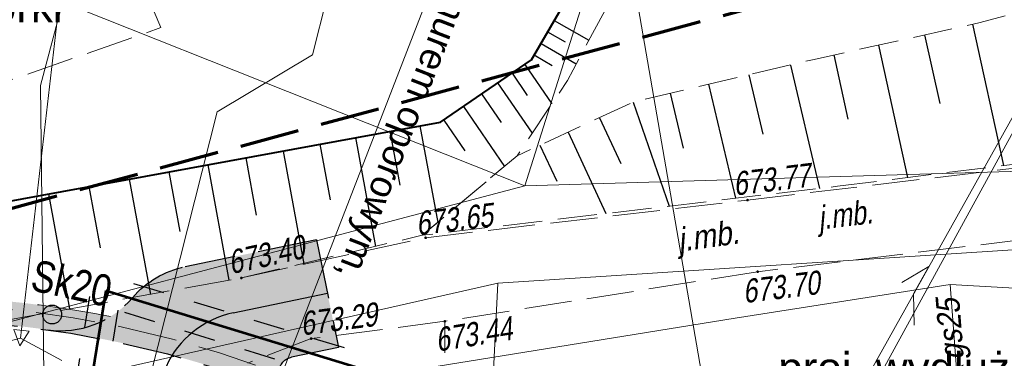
# Model space of a CAD drawing. Header units: metres. Extents: x 7168 to 12828, y 1523 to 3619.
# Tile 27 of 133: x 8558 to 8589, y 3484 to 3495. Entities that reach past the tile are written whole.
import ezdxf
from ezdxf import colors
from ezdxf.entities.mleader import LeaderData, LeaderLine
from ezdxf.math import Vec2, Vec3

# ---------------------------------------------------------------- set-up
doc = ezdxf.new("R2010")
doc.units = ezdxf.units.M
for name, pattern in [('1.5_0.5', [2, 1.5, -0.5]), ('218-500', [1, 0.5, -0.5]), ('4', [2.5, 1.5, -1]), ('DASHED', [0.75, 0.5, -0.25]), ('DGN Style 2', [3.921133, 2.35268, -1.568453]), ('DGN Style 3', [2.649063, 1.892188, -0.756875]), ('DGN Style 4', [6.277735, 3.136907, -1.568453, 0.003921, -1.568453]), ('KTCR02-500', [1.5, 1, -0.5]), ('KTJZ01-500', [2, 1.5, -0.5]), ('mz1.25_0.5', [1.75, 1.25, -0.5])]:
    doc.linetypes.add(name, pattern=pattern)
for name, color, linetype, lineweight in [('#gaz - przekładka', 54, 'Continuous', 53), ('000 Inne (niezydentyfikowane)', 250, 'Continuous', 0), ('1_trasa', 1, 'DGN Style 4', 30), ('1_trasa opis', 1, 'Continuous', 0), ('219-działka ewidencyjna', 7, 'Continuous', 0), ('2_krawedz jezdni', 7, 'DGN Style 3', 30), ('2_krawedz pobocza', 7, 'DGN Style 2', 13), ('3_jezdnia hatch', 8, 'Continuous', 0), ('8_kanał technologiczny', 30, 'Continuous', 40), ('8_teletechnika', 30, 'DGN Style 3', 30), ('jezdnia (powierzchnia)', 250, 'Continuous', 0), ('jezdnia (powierzchnia)-Atr17', 250, 'Continuous', 0), ('KTCR02', 98, 'Continuous', 0), ('KTJZ01', 98, 'Continuous', 0), ('MPZP', 8, 'Continuous', 0), ('ogrodzenie trwałe (linia)', 250, 'Continuous', 0), ('PRZEBUDOWA SIECI', 1, 'DGN Style 2', 13), ('przewód elektroenergetyczny (linia)', 250, 'Continuous', 0), ('przewód gazowy (linia)', 250, 'Continuous', 0), ('przewód gazowy (linia)-Atr1', 250, 'Continuous', 0), ('przewód wodociągowy (linia)', 250, 'Continuous', 0), ('RTPW02', 98, 'Continuous', 0), ('skarpa nieumocniona (powierzchnia)', 250, 'Continuous', 0), ('SUTP_B - Przewód telekomunikacyjny napowietrzny', 7, 'Continuous', 0)]:
    doc.layers.add(name, color=color, linetype=linetype, lineweight=lineweight)
doc.layers.add('3_pobocze hatch', color=7, linetype='Continuous', lineweight=0, true_color=0xfffacd)
doc.styles.add('1 500', font='arial.ttf', dxfattribs={"width": 0.8, "height": 1})
doc.styles.add('Opis 500', font='italic.shx', dxfattribs={"width": 0.75, "height": 1.2})
doc.styles.get("Standard").update_dxf_attribs({"font": 'arial.ttf'})
doc.styles.add('Style-Arial', font='arial.ttf')
doc.linetypes.add('E2', pattern='A,4.921575,["E2",Opis 500,S=1.2,R=0,X=0,Y=-0.5],0.078425,-1.460211,5', length=11.460211)

# ---------------------------------------------------------------- blocks, each defined once
blk = doc.blocks.new('RTPW02_1')
at = {"layer": 'RTPW02', "linetype": 'Continuous'}
h = blk.add_hatch(color=256, dxfattribs=at)
edge = h.paths.add_edge_path()
edge.add_arc((0, 0), 0.0045, 0, 360)

msp = doc.modelspace()

# ---------------------------------------------------------------- hatches: boundary and pattern name
at = {"layer": '3_jezdnia hatch', "true_color": 0xb3fffc}
msp.add_hatch(color=131, dxfattribs=at).paths.add_polyline_path([(8567.516, 3482.529, -0.100013), (8566.541, 3483.208, -0.589677), (8566.802, 3484.043), (8568.298, 3484.35), (8567.595, 3487.779), (8563.421, 3486.922, 0.166655), (8561.745, 3485.934, -0.256075), (8559.047, 3484.914, -0.067469)])
at = {"layer": '3_pobocze hatch', "true_color": 0xfffacd}
msp.add_hatch(color=7, dxfattribs=at).paths.add_polyline_path([(8559.047, 3484.914, 0.175398), (8561.045, 3485.334, 0.068651), (8551.906, 3485.884, -0.224645), (8550.108, 3486.571, -0.434482), (8550.128, 3486.936), (8550.661, 3487.38), (8550.009, 3487.813), (8549.648, 3487.512, 0.434482), (8549.566, 3486.052, 0.224641), (8551.964, 3485.136, -0.05426)])

# ---------------------------------------------------------------- linework, layer by layer
at = {"layer": '#gaz - przekładka', "linetype": '218-500', "lineweight": 30, "ltscale": 2}
for p, q in [((8568.484, 3484.336), (8561.033, 3486.61)), ((8560.38, 3485.975), (8559.226, 3478.806)), ((8561.278, 3485.535), (8560.16, 3478.59)), ((8568.185, 3483.382), (8561.278, 3485.535))]:
    msp.add_line(p, q, dxfattribs=at)
at = {"layer": '#gaz - przekładka'}
for p, q in [((8560.894, 3486.153), (8559.669, 3478.601)), ((8569.605, 3483.493), (8560.894, 3486.153))]:
    msp.add_line(p, q, dxfattribs=at)
at = {"layer": '000 Inne (niezydentyfikowane)', "color": 250, "linetype": 'Continuous', "lineweight": 30, "flags": 128}
for points in [[(8575.158, 3494.763), (8576.258, 3494.133)], [(8574.948, 3494.403), (8575.508, 3494.083)], [(8588.458, 3494.643), (8589.448, 3490.143)], [(8574.738, 3494.033), (8575.858, 3493.383)], [(8586.938, 3494.303), (8587.418, 3492.123)], [(8585.468, 3493.973), (8586.398, 3489.763)], [(8574.518, 3493.663), (8575.088, 3493.333)], [(8584.048, 3493.663), (8584.498, 3491.623)], [(8573.818, 3493.083), (8574.298, 3492.373)], [(8574.218, 3493.363), (8575.078, 3492.103)], [(8582.678, 3493.343), (8583.598, 3489.413)], [(8573.358, 3492.773), (8574.458, 3491.173)], [(8581.348, 3493.033), (8581.798, 3491.143)], [(8580.068, 3492.733), (8580.928, 3489.103)], [(8572.848, 3492.423), (8573.468, 3491.513)], [(8577.668, 3492.163), (8578.818, 3488.853)], [(8578.848, 3492.443), (8579.258, 3490.693)], [(8572.268, 3492.023), (8573.578, 3490.113)], [(8571.648, 3491.593), (8572.318, 3490.613)], [(8576.598, 3491.663), (8577.278, 3490.203)], [(8569.928, 3491.233), (8570.248, 3489.523)], [(8570.888, 3491.403), (8571.458, 3488.333)], [(8575.598, 3491.203), (8576.798, 3488.613)], [(8568.838, 3491.033), (8569.478, 3487.563)], [(8566.538, 3490.603), (8567.198, 3487.013)], [(8567.698, 3490.823), (8568.028, 3489.053)], [(8574.698, 3490.793), (8575.238, 3489.643)], [(8565.348, 3490.393), (8565.678, 3488.563)], [(8564.138, 3490.163), (8564.809, 3486.491)], [(8561.638, 3489.713), (8562.312, 3486.042)], [(8562.898, 3489.943), (8563.248, 3488.043)], [(8560.358, 3489.473), (8560.718, 3487.523)], [(8559.068, 3489.243), (8559.739, 3485.58)]]:
    msp.add_lwpolyline(points, dxfattribs=at)
at = {"layer": '1_trasa'}
msp.add_line((8567.947, 3486.065), (8564.944, 3485.448), dxfattribs=at)
msp.add_arc((8565.547, 3482.51), 3, 101.5984, 155.8148, dxfattribs=at)
at = {"layer": '1_trasa opis', "linetype": 'Continuous', "lineweight": 0}
for q in [(8571.611, 3510.041), (8564.435, 3491.853)]:
    msp.add_line((8567.472, 3493.665), q, dxfattribs=at)
at = {"layer": '1_trasa opis', "color": 212}
msp.add_line((8565.314, 3480.46), (8576.144, 3508.437), dxfattribs=at)
at = {"layer": '1_trasa opis', "flags": 128}
for points in [[(8558.185, 3484.651), (8561.614, 3514.454)], [(8579.722, 3472.876), (8594.114, 3499.198)]]:
    msp.add_lwpolyline(points, dxfattribs=at)
at = {"layer": '1_trasa opis', "linetype": 'Continuous', "lineweight": 0, "flags": 128}
msp.add_lwpolyline([(8561.836, 3481.569), (8564.435, 3491.853)], dxfattribs=at)
at = {"layer": '1_trasa opis', "linetype": '4'}
msp.add_lwpolyline([(8555.25, 3483.835), (8558.185, 3484.651), (8560.858, 3483.19)], dxfattribs=at)
at = {"layer": '1_trasa opis', "linetype": 'Continuous', "flags": 128}
msp.add_lwpolyline([(8558.157, 3484.403), (8557.965, 3484.928), (8558.462, 3484.871), (8558.157, 3484.403)], close=True, dxfattribs=at)
at = {"layer": '219-działka ewidencyjna', "color": 3, "linetype": 'Continuous', "lineweight": 13, "true_color": 0x00ff00, "flags": 128}
for points in [[(8574.228, 3489.493), (8577.498, 3499.873)], [(8552.448, 3498.163), (8574.228, 3489.493)], [(8574.228, 3489.493), (8592.168, 3490.023)], [(8551.408, 3483.473), (8574.228, 3489.493)], [(8573.368, 3486.393), (8591.718, 3487.583)], [(8552.548, 3481.683), (8573.368, 3486.393)], [(8572.748, 3474.003), (8573.368, 3486.393)]]:
    msp.add_lwpolyline(points, dxfattribs=at)
at = {"layer": '2_krawedz jezdni'}
for p, q in [((8567.595, 3487.779), (8563.421, 3486.922)), ((8567.595, 3487.779), (8568.298, 3484.35)), ((8568.298, 3484.35), (8566.802, 3484.043))]:
    msp.add_line(p, q, dxfattribs=at)
at = {"layer": '2_krawedz jezdni', "extrusion": (0, 0, -1)}
for centre, radius, start, end in [((-8564.024, 3483.984), 3, 40.5549, 78.4016), ((-8554.484, 3452.483), 32.75, 74.4595, 118.6673), ((-8566.903, 3483.554), 0.5, 316.2941, 78.4016)]:
    msp.add_arc(centre, radius, start, end, dxfattribs=at)
at = {"layer": '2_krawedz jezdni'}
msp.add_arc((8559.465, 3487.885), 3, 261.9906, 319.4451, dxfattribs=at)
at = {"layer": '2_krawedz pobocza'}
msp.add_arc((8554.484, 3452.483), 33.5, 78.7049, 94.4138, dxfattribs=at)
at = {"layer": '8_kanał technologiczny', "color": 30, "linetype": 'DGN Style 3', "lineweight": 13, "extrusion": (0, 0, -1)}
msp.add_arc((-8554.484, 3452.483), 33.25, 74.4198, 118.676, dxfattribs=at)
at = {"layer": '8_teletechnika', "color": 30, "lineweight": 30}
msp.add_circle((8559.188, 3485.399), 0.3, dxfattribs=at)
at = {"layer": 'jezdnia (powierzchnia)', "color": 250, "linetype": '1.5_0.5', "lineweight": 13, "flags": 128}
msp.add_lwpolyline([(8549.738, 3488.213), (8552.118, 3490.063), (8556.638, 3492.433), (8562.648, 3494.533), (8561.758, 3496.623), (8559.108, 3496.453), (8557.218, 3497.823), (8556.878, 3499.393), (8554.238, 3499.253), (8554.018, 3497.053), (8552.958, 3494.493), (8547.878, 3489.993)], dxfattribs=at)
at = {"layer": 'KTCR02', "linetype": 'KTCR02-500'}
msp.add_lwpolyline([(8571.678, 3485.183), (8571.658, 3480.313), (8570.968, 3477.733)], dxfattribs=at)
at = {"layer": 'KTJZ01', "linetype": 'KTJZ01-500'}
for points in [[(8549.628, 3483.763), (8565.208, 3486.563), (8571.068, 3487.843), (8581.308, 3489.043), (8591.918, 3490.313)], [(8592.198, 3488.043), (8581.628, 3486.763), (8571.678, 3485.183), (8567.428, 3484.633), (8565.408, 3483.853)]]:
    msp.add_lwpolyline(points, dxfattribs=at)
at = {"layer": 'MPZP', "linetype": 'DGN Style 3', "lineweight": 70, "flags": 128}
msp.add_lwpolyline([(8609.014, 3512.115), (8615.908, 3504.507), (8541.098, 3484.223)], dxfattribs=at)
at = {"layer": 'ogrodzenie trwałe (linia)', "color": 250, "linetype": 'Continuous', "lineweight": 40, "flags": 128}
for points in [[(8574.438, 3493.513), (8575.908, 3496.053), (8585.948, 3501.703)], [(8556.198, 3488.713), (8571.538, 3491.523), (8574.438, 3493.513)]]:
    msp.add_lwpolyline(points, dxfattribs=at)
at = {"layer": 'PRZEBUDOWA SIECI', "color": 6, "linetype": 'E2', "lineweight": 13}
msp.add_circle((8548.932, 3483.766), 69.722, dxfattribs=at)
at = {"layer": 'przewód elektroenergetyczny (linia)', "color": 1, "linetype": 'Continuous', "lineweight": 13, "flags": 128}
msp.add_lwpolyline([(8576.658, 3501.953), (8581.108, 3476.233)], dxfattribs=at)
at = {"layer": 'przewód gazowy (linia)', "color": 30, "linetype": 'Continuous', "lineweight": 13, "flags": 128}
for points in [[(8600.308, 3488.563), (8591.488, 3486.143), (8587.748, 3486.353), (8580.908, 3485.283), (8571.398, 3483.743), (8563.698, 3482.673), (8552.138, 3480.533), (8547.068, 3479.313), (8541.868, 3476.073), (8529.028, 3474.323), (8523.638, 3473.333), (8520.918, 3473.343), (8499.398, 3472.443), (8499.328, 3475.433), (8455.958, 3474.983)], [(8587.968, 3483.523), (8587.748, 3486.353)]]:
    msp.add_lwpolyline(points, dxfattribs=at)
at = {"layer": 'przewód wodociągowy (linia)', "color": 5, "linetype": 'Continuous', "lineweight": 13, "flags": 128}
msp.add_lwpolyline([(8559.058, 3471.493), (8558.818, 3492.693), (8559.938, 3496.933), (8559.778, 3498.193)], dxfattribs=at)
at = {"layer": 'skarpa nieumocniona (powierzchnia)', "color": 250, "linetype": 'mz1.25_0.5', "lineweight": 13, "flags": 128}
msp.add_lwpolyline([(8565.208, 3486.563), (8570.958, 3487.923), (8573.978, 3490.453), (8575.578, 3492.853), (8577.208, 3495.903), (8582.628, 3498.683), (8588.908, 3500.313), (8595.538, 3502.093), (8596.028, 3507.553), (8586.808, 3501.953), (8585.948, 3501.703), (8575.908, 3496.053), (8574.438, 3493.513), (8571.538, 3491.523), (8556.198, 3488.713), (8552.118, 3490.063)], dxfattribs=at)
msp.add_lwpolyline([(8584.168, 3489.483), (8593.668, 3490.673), (8598.168, 3491.303), (8596.898, 3492.263), (8595.388, 3496.453), (8588.658, 3494.683), (8583.378, 3493.513), (8577.668, 3492.163), (8573.978, 3490.453), (8570.958, 3487.923), (8584.168, 3489.483)], close=True, dxfattribs=at)
msp.add_lwpolyline([(8584.168, 3489.483), (8593.668, 3490.673), (8598.168, 3491.303), (8596.898, 3492.263), (8595.388, 3496.453), (8588.658, 3494.683), (8583.378, 3493.513), (8577.668, 3492.163), (8573.978, 3490.453), (8570.958, 3487.923), (8584.168, 3489.483)], close=True, dxfattribs=at)
at = {"layer": 'SUTP_B - Przewód telekomunikacyjny napowietrzny', "color": 30, "linetype": 'Continuous', "lineweight": 13}
msp.add_line((8595.538, 3502.093), (8581.108, 3476.233), dxfattribs=at)
at = {"layer": 'SUTP_B - Przewód telekomunikacyjny napowietrzny', "color": 30, "linetype": 'Continuous', "lineweight": 13, "flags": 128}
msp.add_lwpolyline([(8586.605, 3485.057), (8586.59, 3486.057), (8587.077, 3486.93), (8586.219, 3486.417)], dxfattribs=at)

# ---------------------------------------------------------------- block references
at = {"layer": 'RTPW02', "linetype": 'Continuous', "xscale": 10, "yscale": 10, "zscale": 10}
for p in [(8581.308, 3489.043), (8571.068, 3487.843), (8565.208, 3486.563), (8581.628, 3486.763), (8571.678, 3485.183), (8567.428, 3484.633)]:
    msp.add_blockref('RTPW02_1', p, dxfattribs=at)

# ---------------------------------------------------------------- texts
at = {"layer": '1_trasa opis', "color": 212, "lineweight": 0, "insert": (8577.475, 3508.23), "char_height": 0.85, "attachment_point": 1, "rotation": 248.8383, "line_spacing_factor": 0.952941, "style": 'Style-Arial'}
msp.add_mtext('początek zabezpieczenia murem oporowym,\\P str. lewa, km 1+804.00', dxfattribs=at)
at = {"layer": '8_kanał technologiczny', "color": 30, "linetype": 'DASHED', "insert": (8558.678, 3487.162), "char_height": 1, "width": 5.7586, "attachment_point": 1, "rotation": 347.4036, "style": '1 500'}
msp.add_mtext('\\H1x;\\W0.8;Sk20', dxfattribs=at)
at = {"layer": 'jezdnia (powierzchnia)-Atr17', "color": 250, "insert": (8579.168, 3487.173), "char_height": 0.75, "attachment_point": 7, "rotation": 7.965, "line_spacing_factor": 0.6}
msp.add_mtext('\\FKRENTZ_1250;\\Q12;\\H1x;\\W0.9;j.mb.', dxfattribs=at)
at = {"layer": 'KTJZ01', "linetype": 'Continuous', "insert": (8583.618, 3487.872), "char_height": 0.75, "attachment_point": 7, "rotation": 7.0732, "line_spacing_factor": 0.72}
msp.add_mtext('\\FKRENTZ_1250;\\Q12;\\H1x;\\W0.8;j.mb.', dxfattribs=at)
at = {"layer": 'przewód gazowy (linia)-Atr1', "color": 250, "insert": (8587.928, 3483.958), "char_height": 0.75, "attachment_point": 4, "rotation": 94.429, "line_spacing_factor": 0.6}
msp.add_mtext('\\FKRENTZ_1250;\\Q12;\\H1x;\\W0.9;gs25', dxfattribs=at)
at = {"layer": 'RTPW02', "linetype": 'Continuous', "char_height": 0.75, "attachment_point": 7, "line_spacing_factor": 0.72}
for s, insert, rotation in [('\\FKRENTZ_1250;\\Q12;\\H1x;\\W0.8; 673.77', (8580.67, 3489.146), 6.8257), ('\\FKRENTZ_1250;\\Q12;\\H1x;\\W0.8; 673.65', (8570.578, 3487.887), 6.6839), ('\\FKRENTZ_1250;\\Q12;\\H1x;\\W0.8; 673.40', (8564.659, 3486.622), 12.3216), ('\\FKRENTZ_1250;\\Q12;\\H1x;\\W0.8; 673.70', (8580.975, 3485.723), 6.9048), ('\\FKRENTZ_1250;\\Q12;\\H1x;\\W0.8; 673.29', (8566.908, 3484.692), 7.3738), ('\\FKRENTZ_1250;\\Q12;\\H1x;\\W0.8; 673.44', (8571.218, 3484.172), 9.0229)]:
    msp.add_mtext(s, dxfattribs=dict(at, insert=insert, rotation=rotation))

# ---------------------------------------------------------------- leaders
at = {"layer": '1_trasa opis', "color": 212, "lineweight": 0}
ml = msp.add_multileader_mtext('Standard', dxfattribs=at)
ml.set_content('{\\C6;proj. słup do rozbiórki }', color=212)
ml.set_leader_properties()
ml.build(insert=Vec2(0, 0))
ml.multileader.update_dxf_attribs({"text_right_attachment_type": 6, "dogleg_length": 0.36, "arrow_head_size": 0.18})
ctx = ml.context
ctx.base_point, ctx.char_height, ctx.arrow_head_size, ctx.landing_gap_size, ctx.plane_origin = Vec3(8546.157, 3495.199), 1, 0.18, 0.09, Vec3(8545.686, 3505.4)
ctx.right_attachment = 6
notes = []
notes.append((ctx, [(0, (1, 1, 0), (8545.797, 3495.199), (1, 0), 0.36, [(0, [(8541.053, 3476.815)], 0, [])])]))
ctx.mtext.insert, ctx.mtext.width, ctx.mtext.flow_direction = Vec3(8546.247, 3495.707), 12.67542, 5
ml = msp.add_multileader_mtext('Standard', dxfattribs=at)
ml.set_content('{\\C6;proj. wydłużenie kabla nN }', color=212)
ml.set_leader_properties()
ml.build(insert=Vec2(0, 0))
ml.multileader.update_dxf_attribs({"text_right_attachment_type": 6, "dogleg_length": 0.36, "arrow_head_size": 0.18})
ctx = ml.context
ctx.base_point, ctx.char_height, ctx.arrow_head_size, ctx.landing_gap_size, ctx.plane_origin = Vec3(8582.193, 3483.685), 1, 0.18, 0.09, Vec3(8607.199, 3490.552)
ctx.right_attachment = 6
notes.append((ctx, [(0, (1, 1, 0), (8581.833, 3483.685), (1, 0), 0.36, [(0, [(8581.476, 3476.891)], 0, [])])]))
ctx.mtext.insert, ctx.mtext.width, ctx.mtext.flow_direction = Vec3(8582.283, 3484.194), 12.67542, 5
for ctx, leaders in notes:
    for number, flags, end, landing, length, lines in leaders:
        leader = LeaderData()
        leader.index, (leader.has_last_leader_line, leader.has_dogleg_vector, leader.attachment_direction) = number, flags
        leader.last_leader_point, leader.dogleg_vector, leader.dogleg_length = Vec3(end), Vec3(landing), length
        for number, points, colour, breaks in lines:
            line = LeaderLine()
            line.index, line.vertices, line.color, line.breaks = number, Vec3.list(points), colors.encode_raw_color(colour), breaks
            leader.lines.append(line)
        ctx.leaders.append(leader)

doc.saveas('drawing.dxf')
